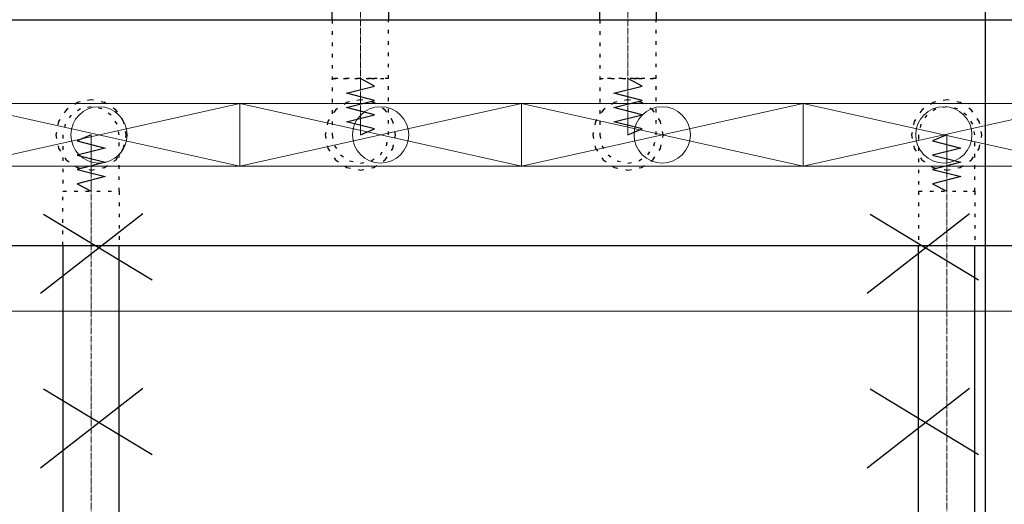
# Model space of a CAD drawing. Header units: centimetres. Extents: x -149939 to 48626, y -46000 to 152985.
# Tile 66 of 256: x -50750 to -47254, y 48685 to 50405. Entities that reach past the tile are written whole.
import ezdxf

# ---------------------------------------------------------------- set-up
doc = ezdxf.new("R2010")
doc.units = ezdxf.units.CM
doc.header["$LTSCALE"] = 50
for name, pattern in [('CADVENT_CENTERLINE', [9.9, 7.4, -1, 0.5, -1]), ('CADVENT_HIDDEN', [0.8, 0.25, -0.55]), ('Kondygnacja  -0_5$0$HIDDEN', [9.525, 6.35, -3.175]), ('Kondygnacja  -0_5$0$HIDDEN2', [4.7625, 3.175, -1.5875])]:
    doc.linetypes.add(name, pattern=pattern)
for name, color, linetype in [('01-103-Went PP_poziom-0_5$0$L_Nawiew', 7, 'Continuous'), ('bgde-nawiewEXP', 7, 'Continuous'), ('bgde-nawiewHIDDEN', 250, 'Continuous'), ('IS_zmiany 2024', 1, 'Continuous'), ('Kondygnacja  -0_5$0$ARCH_KONSTR_POWYŻEJ RZUTU', 8, 'Kondygnacja  -0_5$0$HIDDEN'), ('Kondygnacja  -0_5$0$ARCH_KONSTR_POWYŻEJ RZUTU_IST', 8, 'Kondygnacja  -0_5$0$HIDDEN2')]:
    doc.layers.add(name, color=color, linetype=linetype)
for name, color, linetype, lineweight in [('bgde-nawiewCEN', 7, 'Continuous', 13), ('bgde_nawiewnik', 11, 'Continuous', 5), ('RFCU', 6, 'Continuous', 30)]:
    doc.layers.add(name, color=color, linetype=linetype, lineweight=lineweight)

# ---------------------------------------------------------------- blocks, each defined once
blk = doc.blocks.new('Kondygnacja  -0_5$0$konstrukcja istniejąca -0.5')
at = {"layer": 'Kondygnacja  -0_5$0$ARCH_KONSTR_POWYŻEJ RZUTU_IST', "ltscale": 10}
blk.add_lwpolyline([(7382, 8625), (7382, 9775)], dxfattribs=at)
blk = doc.blocks.new('A$C066D7839')
at = {"layer": 'bgde_nawiewnik', "color": 7}
for p, q in [((-50, -11.15), (-50, 11.15)), ((-50, 11.15), (50, 11.15)), ((-50, -11.15), (50, 11.15)), ((50, -11.15), (-50, 11.15)), ((50, 11.15), (50, -11.15)), ((50, -11.15), (-50, -11.15))]:
    blk.add_line(p, q, dxfattribs=at)
blk.add_circle((0, 0), 10, dxfattribs=at)

msp = doc.modelspace()

# ---------------------------------------------------------------- linework, layer by layer
at = {"layer": 'bgde-nawiewCEN', "linetype": 'CADVENT_CENTERLINE', "ltscale": 0.06}
for p, q in [((-49540.031, 51295.952), (-49540.031, 50196.041)), ((-48590.031, 51295.952), (-48590.031, 50196.041)), ((-49540.031, 50196.041), (-49540.031, 50177.345)), ((-49540.031, 50177.345), (-49540.031, 50126.234)), ((-48590.031, 50196.041), (-48590.031, 50177.345)), ((-48590.031, 50177.345), (-48590.031, 50126.234)), ((-49540.031, 50126.234), (-49540.031, 50098.441)), ((-48590.031, 50126.234), (-48590.031, 50098.441)), ((-49540.031, 50098.441), (-49540.031, 50074.915)), ((-49540.031, 50074.915), (-49540.031, 50055.3)), ((-48590.031, 50098.441), (-48590.031, 50074.915)), ((-48590.031, 50074.915), (-48590.031, 50055.3)), ((-49540.031, 50055.3), (-49540.031, 50039.241)), ((-49540.031, 50039.241), (-49540.031, 50026.382)), ((-48590.031, 50055.3), (-48590.031, 50039.241)), ((-48590.031, 50039.241), (-48590.031, 50026.382)), ((-49540.031, 50026.382), (-49540.031, 50016.367)), ((-49540.031, 50016.367), (-49540.031, 50008.841)), ((-49540.031, 50008.841), (-49540.031, 50003.448)), ((-49540.031, 50003.448), (-49540.031, 49999.834)), ((-49540.031, 49999.834), (-49540.031, 49997.641)), ((-48590.031, 50026.382), (-48590.031, 50016.367)), ((-48590.031, 50016.367), (-48590.031, 50008.841)), ((-48590.031, 50008.841), (-48590.031, 50003.448)), ((-48590.031, 50003.448), (-48590.031, 49999.834)), ((-48590.031, 49999.834), (-48590.031, 49997.641)), ((-50496.365, 49995.567), (-50496.365, 49996.041)), ((-50496.365, 49994.441), (-50496.365, 49995.567)), ((-50496.365, 49992.248), (-50496.365, 49994.441)), ((-50496.365, 49988.634), (-50496.365, 49992.248)), ((-50496.365, 49983.241), (-50496.365, 49988.634)), ((-50496.365, 49975.715), (-50496.365, 49983.241)), ((-50496.365, 49965.7), (-50496.365, 49975.715)), ((-50496.365, 49952.841), (-50496.365, 49965.7)), ((-49540.031, 49997.641), (-49540.031, 49996.515)), ((-49540.031, 49996.515), (-49540.031, 49996.041)), ((-48590.031, 49997.641), (-48590.031, 49996.515)), ((-48590.031, 49996.515), (-48590.031, 49996.041)), ((-47458.102, 49995.567), (-47458.102, 49996.041)), ((-47458.102, 49994.441), (-47458.102, 49995.567)), ((-47458.102, 49992.248), (-47458.102, 49994.441)), ((-47458.102, 49988.634), (-47458.102, 49992.248)), ((-47458.102, 49983.241), (-47458.102, 49988.634)), ((-47458.102, 49975.715), (-47458.102, 49983.241)), ((-47458.102, 49965.7), (-47458.102, 49975.715)), ((-47458.102, 49952.841), (-47458.102, 49965.7)), ((-50496.365, 49936.782), (-50496.365, 49952.841)), ((-50496.365, 49917.167), (-50496.365, 49936.782)), ((-47458.102, 49936.782), (-47458.102, 49952.841)), ((-47458.102, 49917.167), (-47458.102, 49936.782)), ((-50496.365, 49893.641), (-50496.365, 49917.167)), ((-50496.365, 49865.848), (-50496.365, 49893.641)), ((-47458.102, 49893.641), (-47458.102, 49917.167)), ((-47458.102, 49865.848), (-47458.102, 49893.641)), ((-50496.365, 49814.737), (-50496.365, 49865.848)), ((-47458.102, 49814.737), (-47458.102, 49865.848)), ((-50496.365, 49796.041), (-50496.365, 49814.737)), ((-50496.365, 45755.331), (-50496.365, 49796.041)), ((-47458.102, 49796.041), (-47458.102, 49814.737)), ((-47458.102, 45755.331), (-47458.102, 49796.041))]:
    msp.add_line(p, q, dxfattribs=at)
at = {"layer": 'bgde-nawiewEXP', "linetype": 'Continuous'}
for points in [[(-49640.031, 50403.941), (-49640.031, 51295.952), (-49440.031, 51295.952), (-49440.031, 50403.941)], [(-48690.031, 50403.941), (-48690.031, 51295.952), (-48490.031, 51295.952), (-48490.031, 50403.941)], [(-50596.365, 49603.941), (-50596.365, 45755.331), (-50396.365, 45755.331), (-50396.365, 49603.941)], [(-47583.102, 45707.174), (-47333.102, 45707.174), (-47358.102, 45755.331), (-47358.102, 45755.331), (-47558.102, 45755.331), (-47558.102, 49603.941)], [(-47583.102, 45707.174), (-47558.102, 45755.331), (-47358.102, 45755.331), (-47358.102, 49603.941)]]:
    msp.add_lwpolyline(points, dxfattribs=at)
msp.add_lwpolyline([(-55706.071, 49603.941), (-19380.813, 49603.941), (-19380.813, 50403.941), (-19370.813, 50403.941), (-19370.813, 49603.941), (-19380.813, 49603.941), (-19380.813, 50403.941), (-55706.071, 50403.941)], close=True, dxfattribs=at)
at = {"layer": 'bgde-nawiewHIDDEN', "linetype": 'CADVENT_HIDDEN'}
for points in [[(-49640.031, 50403.941), (-49640.031, 49996.041), (-49632.419, 49957.773), (-49610.742, 49925.33), (-49578.3, 49903.653), (-49540.031, 49896.041), (-49501.763, 49903.653), (-49469.321, 49925.33), (-49447.643, 49957.773), (-49440.031, 49996.041), (-49440.031, 50196.041), (-49501.763, 50196.041), (-49501.763, 50196.041), (-49540.031, 50196.041), (-49540.031, 50196.041), (-49640.031, 50196.041), (-49640.031, 50196.041), (-49501.763, 50196.041)], [(-49501.763, 50196.041), (-49469.321, 50196.041), (-49469.321, 50196.041), (-49440.031, 50196.041), (-49440.031, 50403.941)], [(-48690.031, 50403.941), (-48690.031, 49996.041), (-48682.419, 49957.773), (-48660.742, 49925.33), (-48628.3, 49903.653), (-48590.031, 49896.041), (-48551.763, 49903.653), (-48519.321, 49925.33), (-48497.643, 49957.773), (-48490.031, 49996.041), (-48490.031, 50196.041), (-48690.031, 50196.041), (-48690.031, 50196.041), (-48551.763, 50196.041)], [(-48551.763, 50196.041), (-48490.031, 50196.041), (-48490.031, 50403.941)], [(-49501.763, 50196.041), (-49540.031, 50196.041)], [(-48551.763, 50196.041), (-48590.031, 50196.041)], [(-50596.365, 49603.941), (-50596.365, 49796.041), (-50396.365, 49796.041), (-50396.365, 49996.041), (-50403.977, 50034.309), (-50425.655, 50066.752), (-50458.097, 50088.429), (-50496.365, 50096.041), (-50534.634, 50088.429), (-50567.076, 50066.752), (-50588.753, 50034.309), (-50596.365, 49996.041), (-50596.365, 49796.041), (-50396.365, 49796.041), (-50396.365, 49603.941)], [(-47558.102, 49796.041), (-47365.714, 49796.041), (-47365.714, 49796.041), (-47358.102, 49796.041), (-47358.102, 49603.941)], [(-47558.102, 49796.041), (-47558.102, 49603.941)]]:
    msp.add_lwpolyline(points, dxfattribs=at)
at = {"layer": 'bgde-nawiewHIDDEN'}
for points in [[(-49540.031, 49996.041), (-49490.031, 50017.339), (-49590.031, 50042.701), (-49490.031, 50067.921), (-49590.031, 50093.206), (-49490.031, 50118.741), (-49590.031, 50144.1), (-49490.031, 50169.559), (-49540.031, 50196.041)], [(-48590.031, 49996.041), (-48540.031, 50017.339), (-48640.031, 50042.701), (-48540.031, 50067.921), (-48640.031, 50093.206), (-48540.031, 50118.741), (-48640.031, 50144.1), (-48540.031, 50169.559), (-48590.031, 50196.041)], [(-50496.365, 49996.041), (-50546.365, 49974.743), (-50446.365, 49949.382), (-50546.365, 49924.161), (-50446.365, 49898.876), (-50546.365, 49873.341), (-50446.365, 49847.982), (-50546.365, 49822.523), (-50496.365, 49796.041)], [(-47458.102, 49996.041), (-47508.102, 49974.743), (-47408.102, 49949.382), (-47508.102, 49924.161), (-47408.102, 49898.876), (-47508.102, 49873.341), (-47408.102, 49847.982), (-47508.102, 49822.523), (-47458.102, 49796.041)]]:
    msp.add_lwpolyline(points, dxfattribs=at)
at = {"layer": 'bgde-nawiewHIDDEN', "linetype": 'CADVENT_HIDDEN'}
for points in [[(-50621.365, 49996.041), (-50611.85, 49948.206), (-50584.754, 49907.653), (-50544.201, 49880.556), (-50496.365, 49871.041), (-50448.53, 49880.556), (-50407.977, 49907.653), (-50380.88, 49948.206), (-50371.365, 49996.041), (-50380.88, 50043.877), (-50407.977, 50084.429), (-50448.53, 50111.526), (-50496.365, 50121.041), (-50544.201, 50111.526), (-50584.754, 50084.429), (-50611.85, 50043.877)], [(-50621.365, 49996.041), (-50611.85, 49948.206), (-50584.754, 49907.653), (-50544.201, 49880.556), (-50496.365, 49871.041), (-50448.53, 49880.556), (-50407.977, 49907.653), (-50380.88, 49948.206), (-50371.365, 49996.041), (-50380.88, 50043.877), (-50407.977, 50084.429), (-50448.53, 50111.526), (-50496.365, 50121.041), (-50544.201, 50111.526), (-50584.754, 50084.429), (-50611.85, 50043.877)], [(-49665.031, 49996.041), (-49655.516, 49948.206), (-49628.42, 49907.653), (-49587.867, 49880.556), (-49540.031, 49871.041), (-49492.196, 49880.556), (-49451.643, 49907.653), (-49424.546, 49948.206), (-49415.031, 49996.041), (-49424.546, 50043.877), (-49451.643, 50084.429), (-49492.196, 50111.526), (-49540.031, 50121.041), (-49587.867, 50111.526), (-49628.42, 50084.429), (-49655.516, 50043.877)], [(-49665.031, 49996.041), (-49655.516, 49948.206), (-49628.42, 49907.653), (-49587.867, 49880.556), (-49540.031, 49871.041), (-49492.196, 49880.556), (-49451.643, 49907.653), (-49424.546, 49948.206), (-49415.031, 49996.041), (-49424.546, 50043.877), (-49451.643, 50084.429), (-49492.196, 50111.526), (-49540.031, 50121.041), (-49587.867, 50111.526), (-49628.42, 50084.429), (-49655.516, 50043.877)], [(-48715.031, 49996.041), (-48705.516, 49948.206), (-48678.42, 49907.653), (-48637.867, 49880.556), (-48590.031, 49871.041), (-48542.196, 49880.556), (-48501.643, 49907.653), (-48474.546, 49948.206), (-48465.031, 49996.041), (-48474.546, 50043.877), (-48501.643, 50084.429), (-48542.196, 50111.526), (-48590.031, 50121.041), (-48637.867, 50111.526), (-48678.42, 50084.429), (-48705.516, 50043.877)], [(-48715.031, 49996.041), (-48705.516, 49948.206), (-48678.42, 49907.653), (-48637.867, 49880.556), (-48590.031, 49871.041), (-48542.196, 49880.556), (-48501.643, 49907.653), (-48474.546, 49948.206), (-48465.031, 49996.041), (-48474.546, 50043.877), (-48501.643, 50084.429), (-48542.196, 50111.526), (-48590.031, 50121.041), (-48637.867, 50111.526), (-48678.42, 50084.429), (-48705.516, 50043.877)], [(-47583.102, 49996.041), (-47573.587, 49948.206), (-47546.491, 49907.653), (-47505.938, 49880.556), (-47458.102, 49871.041), (-47410.267, 49880.556), (-47369.714, 49907.653), (-47342.617, 49948.206), (-47333.102, 49996.041), (-47342.617, 50043.877), (-47369.714, 50084.429), (-47410.267, 50111.526), (-47458.102, 50121.041), (-47505.938, 50111.526), (-47546.491, 50084.429), (-47573.587, 50043.877)], [(-47583.102, 49996.041), (-47573.587, 49948.206), (-47546.491, 49907.653), (-47505.938, 49880.556), (-47458.102, 49871.041), (-47410.267, 49880.556), (-47369.714, 49907.653), (-47342.617, 49948.206), (-47333.102, 49996.041), (-47342.617, 50043.877), (-47369.714, 50084.429), (-47410.267, 50111.526), (-47458.102, 50121.041), (-47505.938, 50111.526), (-47546.491, 50084.429), (-47573.587, 50043.877)], [(-47558.102, 49992.248), (-47558.102, 49796.041), (-47365.714, 49796.041), (-47365.714, 49796.041), (-47358.102, 49796.041), (-47358.102, 49996.041), (-47365.714, 50034.309), (-47387.392, 50066.752), (-47419.834, 50088.429), (-47458.102, 50096.041), (-47496.371, 50088.429), (-47528.813, 50066.752), (-47550.49, 50034.309), (-47558.102, 49996.041), (-47558.102, 49994.441)]]:
    msp.add_lwpolyline(points, close=True, dxfattribs=at)
at = {"layer": 'IS_zmiany 2024'}
for p, q in [((-50675.526, 49434.306), (-50312.496, 49716.812)), ((-50665.526, 49714.306), (-50280.131, 49481.991)), ((-47740.221, 49434.306), (-47377.191, 49716.812)), ((-47730.221, 49714.306), (-47344.826, 49481.991)), ((-50675.526, 48814.095), (-50312.496, 49096.6)), ((-50665.526, 49094.095), (-50280.131, 48861.779)), ((-47740.221, 48814.095), (-47377.191, 49096.6)), ((-47730.221, 49094.095), (-47344.826, 48861.779))]:
    msp.add_line(p, q, dxfattribs=at)
at = {"layer": 'RFCU', "color": 94, "lineweight": 15}
msp.add_line((-55110, 49370), (-40890, 49370), dxfattribs=at)

# ---------------------------------------------------------------- block references
at = {"layer": '01-103-Went PP_poziom-0_5$0$L_Nawiew', "xscale": 10, "yscale": 10, "zscale": 10}
for p in [(-50468.405, 49996.041, 1117.041), (-49468.405, 49996.041, 1117.041), (-48468.405, 49996.041, 1117.041), (-47468.405, 49996.041, 1117.041)]:
    msp.add_blockref('A$C066D7839', p, dxfattribs=at)
at = {"layer": 'Kondygnacja  -0_5$0$ARCH_KONSTR_POWYŻEJ RZUTU', "xscale": 10, "yscale": 10, "zscale": 10}
msp.add_blockref('Kondygnacja  -0_5$0$konstrukcja istniejąca -0.5', (-121140, -45000), dxfattribs=at)

doc.saveas('drawing.dxf')
